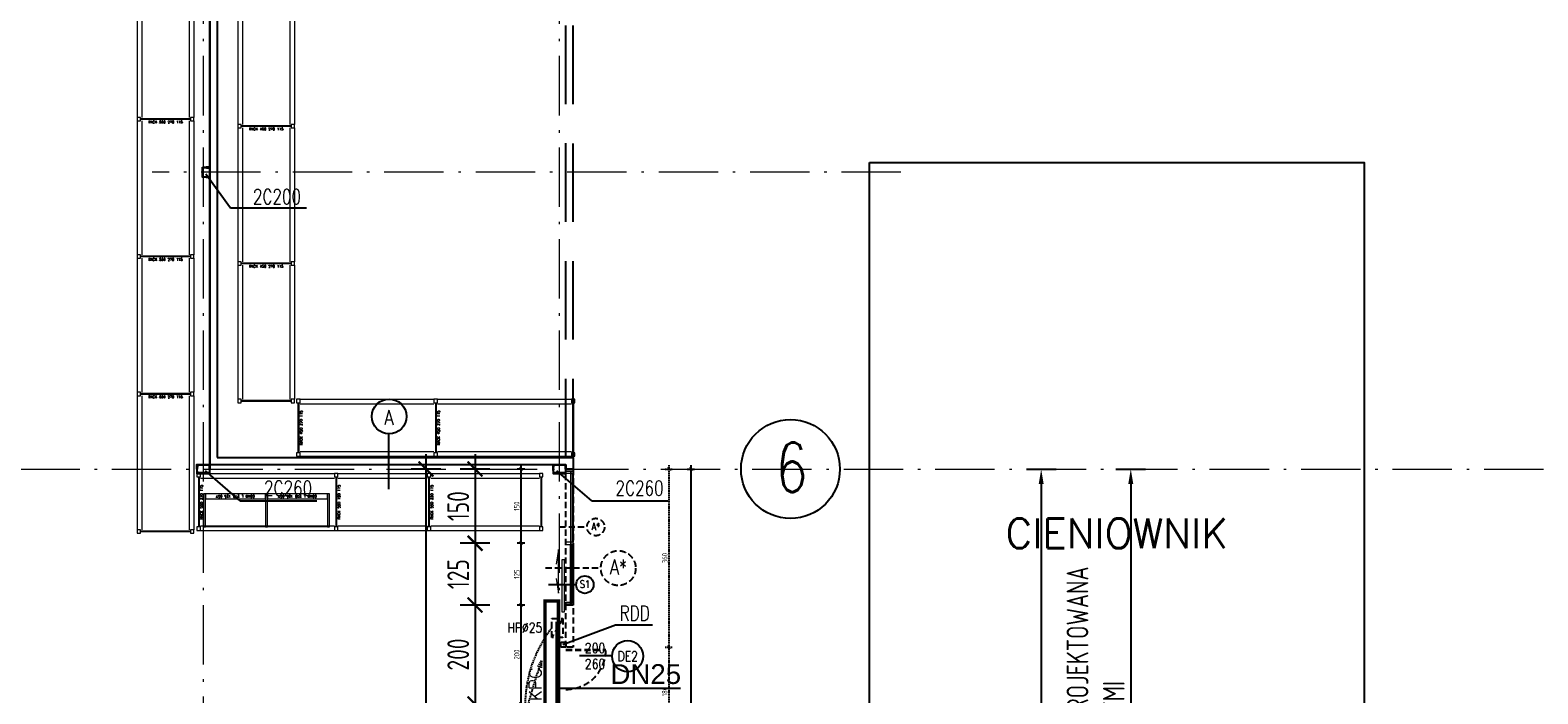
# Model space of a CAD drawing. Extents: x 153948 to 285449, y -89387 to -60195.
# Tile 77 of 108: x 259210 to 262259, y -84334 to -82992. Entities that reach past the tile are written whole.
import ezdxf
from ezdxf.enums import TextEntityAlignment as Align

# ---------------------------------------------------------------- set-up
doc = ezdxf.new("R2010")
doc.units = 0
doc.header["$LTSCALE"] = 100
doc.header["$MEASUREMENT"] = 0
doc.header["$PDMODE"] = 1
for name, pattern in [('ACAD_ISO10W100', [18.5, 12, -3, 0.5, -3]), ('DASHED2', [0.375, 0.25, -0.125]), ('HIDDEN2', [4.7625, 3.175, -1.5875])]:
    doc.linetypes.add(name, pattern=pattern)
doc.layers.get('0').update_dxf_attribs({"linetype": 'CONTINUOUS'})
doc.layers.get('DEFPOINTS').update_dxf_attribs({"linetype": 'CONTINUOUS'})
for name, color, linetype in [('1', 2, 'CONTINUOUS'), ('_INST OPIS', 7, 'CONTINUOUS'), ('_INST WODA', 4, 'CONTINUOUS'), ('ALUMINIUM1', 5, 'CONTINUOUS'), ('G 57 100 140', 2, 'CONTINUOUS'), ('K-STA', 2, 'CONTINUOUS'), ('KURT-POW', 21, 'DASHED2'), ('OPISY-DRZWI', 5, 'CONTINUOUS'), ('R-----OP', 2, 'CONTINUOUS'), ('TEXT', 11, 'CONTINUOUS'), ('TEXT035', 2, 'CONTINUOUS'), ('TEXT1', 2, 'CONTINUOUS'), ('WYBURZENIA', 9, 'DASHED2'), ('WYBURZENIA50', 9, 'DASHED2'), ('WYMIARY', 1, 'CONTINUOUS'), ('WYMIARY50', 1, 'CONTINUOUS')]:
    doc.layers.add(name, color=color, linetype=linetype)
for name, color, linetype, lineweight in [('ALUMINIUM', 5, 'CONTINUOUS', 13), ('OSIE', 8, 'ACAD_ISO10W100', 15), ('PANELE', 3, 'CONTINUOUS', 25), ('RS REGAŁY', 7, 'CONTINUOUS', 13)]:
    doc.layers.add(name, color=color, linetype=linetype, lineweight=lineweight)
doc.styles.add('DYBY-NORMALNY-0-8-N', font='ROMANS.SHX', dxfattribs={"width": 0.8})
doc.styles.add('instalacje', font='arial.ttf', dxfattribs={"height": 40})
doc.styles.add('ROMANS', font='romans')
doc.styles.get("Standard").update_dxf_attribs({"font": 'txt.shx'})
doc.styles.add('STYLE2', font='isocp.shx', dxfattribs={"width": 0.8})
doc.styles.add('TXT3', font='SIMPLEX.SHX', dxfattribs={"width": 0.75, "height": 40})
doc.dimstyles.new('KRESKI_100', dxfattribs={"dimscale": 20, "dimtxt": 2.2, "dimasz": 1.5, "dimexe": 1.5, "dimexo": 1.5, "dimgap": 0.6, "dimtad": 1, "dimdec": 1, "dimrnd": 0.5, "dimdsep": 46, "dimtxsty": 'STYLE2', "dimblk1": 'ARCHTICK', "dimblk2": 'ARCHTICK', "dimsah": 1, "dimcen": 2.5, "dimdle": 1.5, "dimclrd": 10, "dimclre": 10, "dimclrt": 15, "dimadec": 0, "dimazin": 0, "dimtfac": 1, "dimtdec": 1, "dimtmove": 1, "dimatfit": 3, "dimldrblk": 'ARCHTICK', "dimfxl": 1.5, "dimfxlon": 1, "dimtolj": 1, "dimtzin": 0, "dimarcsym": 0})

# ---------------------------------------------------------------- blocks, each defined once
blk = doc.blocks.new('SC260X2')
at = {"layer": '1'}
for points in [[(-13, 9), (-13, 0), (-12.4, 0), (-12.1, 7, -0.401015), (-11.1, 7.9), (11.1, 7.9, -0.401015), (12.1, 7), (12.4, 0), (13, 0), (13, 9)], [(-13, -9), (-13, 0), (-12.4, 0), (-12.1, -7, 0.401015), (-11.1, -7.9), (11.1, -7.9, 0.401015), (12.1, -7), (12.4, 0), (13, 0), (13, -9)]]:
    blk.add_lwpolyline(points, format="xyb", close=True, dxfattribs=at)
blk = doc.blocks.new('SC200X2')
at = {"layer": '1'}
for points in [[(-10, 7.5), (-10, 0), (-9.7, 0, 0.391021), (-9.1, 0.6), (-8.7, 5.6, -0.391021), (-7.6, 6.6), (7.6, 6.6, -0.391021), (8.7, 5.6), (9.1, 0.6, 0.391021), (9.7, 0), (10, 0), (10, 7.5)], [(-10, -7.5), (-10, 0), (-9.7, 0, -0.391021), (-9.1, -0.6), (-8.7, -5.6, 0.391021), (-7.6, -6.6), (7.6, -6.6, 0.391021), (8.7, -5.6), (9.1, -0.6, -0.391021), (9.7, 0), (10, 0), (10, -7.5)]]:
    blk.add_lwpolyline(points, format="xyb", close=True, dxfattribs=at)
blk = doc.blocks.new('_ARCHTICK')
at = {"color": 0, "linetype": 'ByBlock', "const_width": 0.15}
blk.add_lwpolyline([(-0.5, -0.5), (0.5, 0.5)], dxfattribs=at)
blk = doc.blocks.new('*D240')
at = {"layer": 'DEFPOINTS', "color": 0, "ltscale": 0.1, "transparency": 16777216}
for p in [(260307.9, -74816), (260307.9, -85703), (263794.3, -85703)]:
    blk.add_point(p, dxfattribs=at)
at = {"layer": 'WYMIARY', "color": 10, "lineweight": -2, "ltscale": 0.1, "transparency": 16777216}
for p, q in [((263794.3, -74786), (263794.3, -85733)), ((263764.3, -74816), (263824.3, -74816)), ((263764.3, -85703), (263824.3, -85703))]:
    blk.add_line(p, q, dxfattribs=at)
at = {"layer": 'WYMIARY', "color": 10, "lineweight": -2, "ltscale": 0.1, "transparency": 16777216, "xscale": 30, "yscale": 30, "zscale": 30}
for p, rotation in [((263794.3, -74816), 90), ((263794.3, -85703), 270)]:
    blk.add_blockref('_ARCHTICK', p, dxfattribs=dict(at, rotation=rotation))
at = {"layer": 'WYMIARY', "color": 15, "ltscale": 0.1, "transparency": 16777216, "insert": (263760.3, -80259.5), "char_height": 44, "attachment_point": 5, "rotation": 90, "style": 'STYLE2'}
blk.add_mtext('\\A1;10887', dxfattribs=at)
blk = doc.blocks.new('*D241')
at = {"layer": 'DEFPOINTS', "color": 0, "ltscale": 0.1, "transparency": 16777216}
for p in [(263634.3, -83856), (263714.3, -83856), (260307.9, -85703)]:
    blk.add_point(p, dxfattribs=at)
at = {"layer": 'WYMIARY', "color": 10, "lineweight": -2, "ltscale": 0.1, "transparency": 16777216}
for p, q in [((263714.3, -85733), (263714.3, -83826)), ((263684.3, -83856), (263744.3, -83856)), ((263684.3, -85703), (263744.3, -85703))]:
    blk.add_line(p, q, dxfattribs=at)
at = {"layer": 'WYMIARY', "color": 10, "lineweight": -2, "ltscale": 0.1, "transparency": 16777216, "xscale": 30, "yscale": 30, "zscale": 30}
for p, rotation in [((263714.3, -83856), 90), ((263714.3, -85703), 270)]:
    blk.add_blockref('_ARCHTICK', p, dxfattribs=dict(at, rotation=rotation))
at = {"layer": 'WYMIARY', "color": 15, "ltscale": 0.1, "transparency": 16777216, "insert": (263680.3, -84779.5), "char_height": 44, "attachment_point": 5, "rotation": 90, "style": 'STYLE2'}
blk.add_mtext('\\A1;1847', dxfattribs=at)
blk = doc.blocks.new('*D242')
at = {"layer": 'DEFPOINTS', "color": 0, "ltscale": 0.1, "transparency": 16777216}
for p in [(260307.9, -74816), (263714.3, -74816), (263634.3, -83856)]:
    blk.add_point(p, dxfattribs=at)
at = {"layer": 'WYMIARY', "color": 10, "lineweight": -2, "ltscale": 0.1, "transparency": 16777216}
for p, q in [((263714.3, -83886), (263714.3, -74786)), ((263684.3, -74816), (263744.3, -74816)), ((263684.3, -83856), (263744.3, -83856))]:
    blk.add_line(p, q, dxfattribs=at)
at = {"layer": 'WYMIARY', "color": 10, "lineweight": -2, "ltscale": 0.1, "transparency": 16777216, "xscale": 30, "yscale": 30, "zscale": 30}
for p, rotation in [((263714.3, -74816), 90), ((263714.3, -83856), 270)]:
    blk.add_blockref('_ARCHTICK', p, dxfattribs=dict(at, rotation=rotation))
at = {"layer": 'WYMIARY', "color": 15, "ltscale": 0.1, "transparency": 16777216, "insert": (263680.3, -79336), "char_height": 44, "attachment_point": 5, "rotation": 90, "style": 'STYLE2'}
blk.add_mtext('\\A1;9040', dxfattribs=at)
blk = doc.blocks.new('*D252')
at = {"layer": 'DEFPOINTS', "color": 0, "ltscale": 0.1, "transparency": 16777216}
for p in [(263554.3, -77029.5), (263634.3, -77029.5), (260307.9, -83856.1)]:
    blk.add_point(p, dxfattribs=at)
at = {"layer": 'WYMIARY', "color": 10, "lineweight": -2, "ltscale": 0.1, "transparency": 16777216}
for p, q in [((263634.3, -83886.1), (263634.3, -76999.5)), ((263604.3, -77029.5), (263664.3, -77029.5)), ((263604.3, -83856.1), (263664.3, -83856.1))]:
    blk.add_line(p, q, dxfattribs=at)
at = {"layer": 'WYMIARY', "color": 10, "lineweight": -2, "ltscale": 0.1, "transparency": 16777216, "xscale": 30, "yscale": 30, "zscale": 30}
for p, rotation in [((263634.3, -77029.5), 90), ((263634.3, -83856.1), 270)]:
    blk.add_blockref('_ARCHTICK', p, dxfattribs=dict(at, rotation=rotation))
at = {"layer": 'WYMIARY', "color": 15, "ltscale": 0.1, "transparency": 16777216, "insert": (263600.3, -80442.8), "char_height": 44, "attachment_point": 5, "rotation": 90, "style": 'STYLE2'}
blk.add_mtext('\\A1;6826.5', dxfattribs=at)
blk = doc.blocks.new('ODN')
blk.add_lwpolyline([(0, 66.1), (0, 0)])
blk.add_circle((0.5, 97.6), 31.5)
at = {"style": 'DYBY-NORMALNY-0-8-N', "width": 0.8}
blk.add_attdef('SZEROKOSC', text='', height=20, rotation=90, dxfattribs=at).set_placement((0, 31.8), align=Align.BOTTOM_CENTER)
blk.add_attdef('TYP', text='', height=20, rotation=90, dxfattribs=at).set_placement((0.5, 97.9), align=Align.MIDDLE_CENTER)
blk.add_attdef('WYSOKOSC', text='', height=20, rotation=90, dxfattribs=at).set_placement((6.3, 31.8), align=Align.TOP_CENTER)
blk.add_attdef('ODPORNOSC', text='', height=20, rotation=90, dxfattribs=at).set_placement((1.2, -81.2), align=Align.MIDDLE_LEFT)
blk = doc.blocks.new('*D466')
at = {"layer": 'DEFPOINTS', "color": 0, "ltscale": 0.1, "transparency": 16777216}
for p in [(260202.6, -83879.5), (260010.5, -85609.6), (260202.6, -85609.6)]:
    blk.add_point(p, dxfattribs=at)
at = {"layer": 'WYMIARY', "color": 10, "lineweight": -2, "ltscale": 0.1, "transparency": 16777216}
for p, q in [((260010.5, -83849.5), (260010.5, -85639.6)), ((260040.5, -83879.5), (259980.5, -83879.5)), ((260040.5, -85609.6), (259980.5, -85609.6))]:
    blk.add_line(p, q, dxfattribs=at)
at = {"layer": 'WYMIARY', "color": 10, "lineweight": -2, "ltscale": 0.1, "transparency": 16777216, "xscale": 30, "yscale": 30, "zscale": 30}
for p, rotation in [((260010.5, -83879.5), 90), ((260010.5, -85609.6), 270)]:
    blk.add_blockref('_ARCHTICK', p, dxfattribs=dict(at, rotation=rotation))
at = {"layer": 'WYMIARY', "color": 15, "ltscale": 0.1, "transparency": 16777216, "insert": (259976.5, -84744.6), "char_height": 44, "attachment_point": 5, "rotation": 90, "style": 'STYLE2'}
blk.add_mtext('\\A1;1730', dxfattribs=at)
blk = doc.blocks.new('*D475')
at = {"layer": 'DEFPOINTS', "color": 0, "ltscale": 0.1, "transparency": 16777216}
for p in [(260267.4, -83879.5), (260109.7, -84029.5), (260293.4, -84029.5)]:
    blk.add_point(p, dxfattribs=at)
at = {"layer": 'WYMIARY', "color": 10, "lineweight": -2, "ltscale": 0.1, "transparency": 16777216}
for p, q in [((260109.7, -83849.5), (260109.7, -84059.5)), ((260139.7, -83879.5), (260079.7, -83879.5)), ((260139.7, -84029.5), (260079.7, -84029.5))]:
    blk.add_line(p, q, dxfattribs=at)
at = {"layer": 'WYMIARY', "color": 10, "lineweight": -2, "ltscale": 0.1, "transparency": 16777216, "xscale": 30, "yscale": 30, "zscale": 30}
for p, rotation in [((260109.7, -83879.5), 90), ((260109.7, -84029.5), 270)]:
    blk.add_blockref('_ARCHTICK', p, dxfattribs=dict(at, rotation=rotation))
at = {"layer": 'WYMIARY', "color": 15, "ltscale": 0.1, "transparency": 16777216, "insert": (260075.7, -83954.5), "char_height": 44, "attachment_point": 5, "rotation": 90, "style": 'STYLE2'}
blk.add_mtext('\\A1;150', dxfattribs=at)
blk = doc.blocks.new('*D476')
at = {"layer": 'DEFPOINTS', "color": 0, "ltscale": 0.1, "transparency": 16777216}
for p in [(260293.4, -84029.5), (260109.7, -84154.5), (260293.4, -84154.5)]:
    blk.add_point(p, dxfattribs=at)
at = {"layer": 'WYMIARY', "color": 10, "lineweight": -2, "ltscale": 0.1, "transparency": 16777216}
for p, q in [((260109.7, -83999.5), (260109.7, -84184.5)), ((260139.7, -84029.5), (260079.7, -84029.5)), ((260139.7, -84154.5), (260079.7, -84154.5))]:
    blk.add_line(p, q, dxfattribs=at)
at = {"layer": 'WYMIARY', "color": 10, "lineweight": -2, "ltscale": 0.1, "transparency": 16777216, "xscale": 30, "yscale": 30, "zscale": 30}
for p, rotation in [((260109.7, -84029.5), 90), ((260109.7, -84154.5), 270)]:
    blk.add_blockref('_ARCHTICK', p, dxfattribs=dict(at, rotation=rotation))
at = {"layer": 'WYMIARY', "color": 15, "ltscale": 0.1, "transparency": 16777216, "insert": (260075.7, -84092), "char_height": 44, "attachment_point": 5, "rotation": 90, "style": 'STYLE2'}
blk.add_mtext('\\A1;125', dxfattribs=at)
blk = doc.blocks.new('*D477')
at = {"layer": 'DEFPOINTS', "color": 0, "ltscale": 0.1, "transparency": 16777216}
for p in [(260293.4, -84154.5), (260109.7, -84354.5), (260293.4, -84354.5)]:
    blk.add_point(p, dxfattribs=at)
at = {"layer": 'WYMIARY', "color": 10, "lineweight": -2, "ltscale": 0.1, "transparency": 16777216}
for p, q in [((260109.7, -84124.5), (260109.7, -84384.5)), ((260139.7, -84154.5), (260079.7, -84154.5)), ((260139.7, -84354.5), (260079.7, -84354.5))]:
    blk.add_line(p, q, dxfattribs=at)
at = {"layer": 'WYMIARY', "color": 10, "lineweight": -2, "ltscale": 0.1, "transparency": 16777216, "xscale": 30, "yscale": 30, "zscale": 30}
for p, rotation in [((260109.7, -84154.5), 90), ((260109.7, -84354.5), 270)]:
    blk.add_blockref('_ARCHTICK', p, dxfattribs=dict(at, rotation=rotation))
at = {"layer": 'WYMIARY', "color": 15, "ltscale": 0.1, "transparency": 16777216, "insert": (260075.7, -84254.5), "char_height": 44, "attachment_point": 5, "rotation": 90, "style": 'STYLE2'}
blk.add_mtext('\\A1;200', dxfattribs=at)
blk = doc.blocks.new('*D478')
at = {"layer": 'DEFPOINTS', "color": 0, "ltscale": 0.1, "transparency": 16777216}
for p in [(260293.4, -84354.5), (260109.7, -84479.5), (260278.4, -84479.5)]:
    blk.add_point(p, dxfattribs=at)
at = {"layer": 'WYMIARY', "color": 10, "lineweight": -2, "ltscale": 0.1, "transparency": 16777216}
for p, q in [((260109.7, -84324.5), (260109.7, -84509.5)), ((260139.7, -84354.5), (260079.7, -84354.5)), ((260139.7, -84479.5), (260079.7, -84479.5))]:
    blk.add_line(p, q, dxfattribs=at)
at = {"layer": 'WYMIARY', "color": 10, "lineweight": -2, "ltscale": 0.1, "transparency": 16777216, "xscale": 30, "yscale": 30, "zscale": 30}
for p, rotation in [((260109.7, -84354.5), 90), ((260109.7, -84479.5), 270)]:
    blk.add_blockref('_ARCHTICK', p, dxfattribs=dict(at, rotation=rotation))
at = {"layer": 'WYMIARY', "color": 15, "ltscale": 0.1, "transparency": 16777216, "insert": (260075.7, -84417), "char_height": 44, "attachment_point": 5, "rotation": 90, "style": 'STYLE2'}
blk.add_mtext('\\A1;125', dxfattribs=at)
blk = doc.blocks.new('*D498')
at = {"layer": 'DEFPOINTS', "color": 0, "ltscale": 0.1, "transparency": 16777216}
for p in [(260267.4, -83879.5), (260202.6, -84029.5), (260293.4, -84029.5)]:
    blk.add_point(p, dxfattribs=at)
at = {"layer": 'WYMIARY50', "color": 10, "lineweight": -2, "ltscale": 0.1, "transparency": 16777216}
for p, q in [((260210.1, -83879.5), (260195.1, -83879.5)), ((260202.6, -83872), (260202.6, -84037)), ((260210.1, -84029.5), (260195.1, -84029.5))]:
    blk.add_line(p, q, dxfattribs=at)
at = {"layer": 'WYMIARY50', "color": 10, "lineweight": -2, "ltscale": 0.1, "transparency": 16777216, "xscale": 7.5, "yscale": 7.5, "zscale": 7.5}
for p, rotation in [((260202.6, -83879.5), 90), ((260202.6, -84029.5), 270)]:
    blk.add_blockref('_ARCHTICK', p, dxfattribs=dict(at, rotation=rotation))
at = {"layer": 'WYMIARY50', "color": 15, "ltscale": 0.1, "transparency": 16777216, "insert": (260194.1, -83954.5), "char_height": 11, "attachment_point": 5, "rotation": 90, "style": 'STYLE2'}
blk.add_mtext('\\A1;150', dxfattribs=at)
blk = doc.blocks.new('*D499')
at = {"layer": 'DEFPOINTS', "color": 0, "ltscale": 0.1, "transparency": 16777216}
for p in [(260293.4, -84029.5), (260202.6, -84154.5), (260293.4, -84154.5)]:
    blk.add_point(p, dxfattribs=at)
at = {"layer": 'WYMIARY50', "color": 10, "lineweight": -2, "ltscale": 0.1, "transparency": 16777216}
for p, q in [((260210.1, -84029.5), (260195.1, -84029.5)), ((260202.6, -84022), (260202.6, -84162)), ((260210.1, -84154.5), (260195.1, -84154.5))]:
    blk.add_line(p, q, dxfattribs=at)
at = {"layer": 'WYMIARY50', "color": 10, "lineweight": -2, "ltscale": 0.1, "transparency": 16777216, "xscale": 7.5, "yscale": 7.5, "zscale": 7.5}
for p, rotation in [((260202.6, -84029.5), 90), ((260202.6, -84154.5), 270)]:
    blk.add_blockref('_ARCHTICK', p, dxfattribs=dict(at, rotation=rotation))
at = {"layer": 'WYMIARY50', "color": 15, "ltscale": 0.1, "transparency": 16777216, "insert": (260194.1, -84092), "char_height": 11, "attachment_point": 5, "rotation": 90, "style": 'STYLE2'}
blk.add_mtext('\\A1;125', dxfattribs=at)
blk = doc.blocks.new('*D500')
at = {"layer": 'DEFPOINTS', "color": 0, "ltscale": 0.1, "transparency": 16777216}
for p in [(260293.4, -84154.5), (260202.6, -84354.5), (260293.4, -84354.5)]:
    blk.add_point(p, dxfattribs=at)
at = {"layer": 'WYMIARY50', "color": 10, "lineweight": -2, "ltscale": 0.1, "transparency": 16777216}
for p, q in [((260210.1, -84154.5), (260195.1, -84154.5)), ((260202.6, -84147), (260202.6, -84362)), ((260210.1, -84354.5), (260195.1, -84354.5))]:
    blk.add_line(p, q, dxfattribs=at)
at = {"layer": 'WYMIARY50', "color": 10, "lineweight": -2, "ltscale": 0.1, "transparency": 16777216, "xscale": 7.5, "yscale": 7.5, "zscale": 7.5}
for p, rotation in [((260202.6, -84154.5), 90), ((260202.6, -84354.5), 270)]:
    blk.add_blockref('_ARCHTICK', p, dxfattribs=dict(at, rotation=rotation))
at = {"layer": 'WYMIARY50', "color": 15, "ltscale": 0.1, "transparency": 16777216, "insert": (260194.1, -84254.5), "char_height": 11, "attachment_point": 5, "rotation": 90, "style": 'STYLE2'}
blk.add_mtext('\\A1;200', dxfattribs=at)
blk = doc.blocks.new('*D523')
at = {"layer": 'DEFPOINTS', "color": 0, "ltscale": 0.1, "transparency": 16777216}
for p in [(260355.8, -83879.5), (260356.3, -85529.5), (260546.3, -85529.5)]:
    blk.add_point(p, dxfattribs=at)
at = {"layer": 'WYMIARY50', "color": 10, "lineweight": -2, "ltscale": 0.1, "transparency": 16777216}
for p, q in [((260538.8, -83879.5), (260553.8, -83879.5)), ((260546.3, -83872), (260546.3, -85537)), ((260538.8, -85529.5), (260553.8, -85529.5))]:
    blk.add_line(p, q, dxfattribs=at)
at = {"layer": 'WYMIARY50', "color": 10, "lineweight": -2, "ltscale": 0.1, "transparency": 16777216, "xscale": 7.5, "yscale": 7.5, "zscale": 7.5}
for p, rotation in [((260546.3, -83879.5), 90), ((260546.3, -85529.5), 270)]:
    blk.add_blockref('_ARCHTICK', p, dxfattribs=dict(at, rotation=rotation))
at = {"layer": 'WYMIARY50', "color": 15, "ltscale": 0.1, "transparency": 16777216, "insert": (260537.8, -84704.5), "char_height": 11, "attachment_point": 5, "rotation": 90, "style": 'STYLE2'}
blk.add_mtext('\\A1;1650', dxfattribs=at)
blk = doc.blocks.new('*D524')
at = {"layer": 'DEFPOINTS', "color": 0, "ltscale": 0.1, "transparency": 16777216}
for p in [(260307.9, -83879.5), (260307.9, -84239.5), (260501.9, -84239.5)]:
    blk.add_point(p, dxfattribs=at)
at = {"layer": 'WYBURZENIA50', "color": 10, "lineweight": -2, "ltscale": 0.1, "transparency": 16777216}
for p, q in [((260494.4, -83879.5), (260509.4, -83879.5)), ((260501.9, -83872), (260501.9, -84247)), ((260494.4, -84239.5), (260509.4, -84239.5))]:
    blk.add_line(p, q, dxfattribs=at)
at = {"layer": 'WYBURZENIA50', "color": 10, "lineweight": -2, "ltscale": 0.1, "transparency": 16777216, "xscale": 7.5, "yscale": 7.5, "zscale": 7.5}
for p, rotation in [((260501.9, -83879.5), 90), ((260501.9, -84239.5), 270)]:
    blk.add_blockref('_ARCHTICK', p, dxfattribs=dict(at, rotation=rotation))
at = {"layer": 'WYBURZENIA50', "color": 15, "ltscale": 0.1, "transparency": 16777216, "insert": (260493.4, -84059.5), "char_height": 11, "attachment_point": 5, "rotation": 90, "style": 'STYLE2'}
blk.add_mtext('\\A1;360', dxfattribs=at)
blk = doc.blocks.new('*D525')
at = {"layer": 'DEFPOINTS', "color": 0, "ltscale": 0.1, "transparency": 16777216}
for p in [(260307.9, -84239.5), (260308.4, -84419.5), (260501.9, -84419.5)]:
    blk.add_point(p, dxfattribs=at)
at = {"layer": 'WYBURZENIA50', "color": 10, "lineweight": -2, "ltscale": 0.1, "transparency": 16777216}
for p, q in [((260494.4, -84239.5), (260509.4, -84239.5)), ((260501.9, -84232), (260501.9, -84427)), ((260494.4, -84419.5), (260509.4, -84419.5))]:
    blk.add_line(p, q, dxfattribs=at)
at = {"layer": 'WYBURZENIA50', "color": 10, "lineweight": -2, "ltscale": 0.1, "transparency": 16777216, "xscale": 7.5, "yscale": 7.5, "zscale": 7.5}
for p, rotation in [((260501.9, -84239.5), 90), ((260501.9, -84419.5), 270)]:
    blk.add_blockref('_ARCHTICK', p, dxfattribs=dict(at, rotation=rotation))
at = {"layer": 'WYBURZENIA50', "color": 15, "ltscale": 0.1, "transparency": 16777216, "insert": (260493.4, -84329.5), "char_height": 11, "attachment_point": 5, "rotation": 90, "style": 'STYLE2'}
blk.add_mtext('\\A1;180', dxfattribs=at)
blk = doc.blocks.new('*D536')
at = {"layer": 'ALUMINIUM1', "color": 10, "lineweight": -2, "ltscale": 0.1, "transparency": 16777216}
for p, q in [((261224.7, -83879.5), (261284.7, -83879.5)), ((261254.7, -83909.5), (261254.7, -85579.5)), ((261224.7, -85609.5), (261284.7, -85609.5))]:
    blk.add_line(p, q, dxfattribs=at)
at = {"layer": 'ALUMINIUM1', "color": 10, "ltscale": 0.1, "transparency": 16777216}
for points in [[(261249.7, -83909.5), (261259.7, -83909.5), (261254.7, -83879.5)], [(261249.7, -85579.5), (261259.7, -85579.5), (261254.7, -85609.5)]]:
    blk.add_solid(points, dxfattribs=at)
at = {"layer": 'DEFPOINTS', "color": 0, "ltscale": 0.1, "transparency": 16777216}
for p in [(260995.3, -83879.5), (260307.9, -85609.5), (261254.7, -85609.5)]:
    blk.add_point(p, dxfattribs=at)
at = {"layer": 'ALUMINIUM1', "color": 15, "ltscale": 0.1, "transparency": 16777216, "insert": (261183.6, -84744.5), "char_height": 44, "attachment_point": 5, "rotation": 90, "style": 'STYLE2'}
blk.add_mtext('\\A1;SCIANA TYPU "A" DO DEMONTAZU\\P1730X420 - BEZ PODWALIN', dxfattribs=at)
blk = doc.blocks.new('*D537')
at = {"layer": 'ALUMINIUM1', "color": 10, "lineweight": -2, "ltscale": 0.1, "transparency": 16777216}
for p, q in [((261405.9, -83879.5), (261465.9, -83879.5)), ((261435.9, -83909.5), (261435.9, -85499.5)), ((261405.9, -85529.5), (261465.9, -85529.5))]:
    blk.add_line(p, q, dxfattribs=at)
at = {"layer": 'ALUMINIUM1', "color": 10, "ltscale": 0.1, "transparency": 16777216}
for points in [[(261430.9, -83909.5), (261440.9, -83909.5), (261435.9, -83879.5)], [(261430.9, -85499.5), (261440.9, -85499.5), (261435.9, -85529.5)]]:
    blk.add_solid(points, dxfattribs=at)
at = {"layer": 'DEFPOINTS', "color": 0, "ltscale": 0.1, "transparency": 16777216}
for p in [(261176.4, -83879.5), (260308.4, -85529.5), (261435.9, -85529.5)]:
    blk.add_point(p, dxfattribs=at)
at = {"layer": 'ALUMINIUM1', "color": 15, "ltscale": 0.1, "transparency": 16777216, "insert": (261364.8, -84704.5), "char_height": 44, "attachment_point": 5, "rotation": 90, "style": 'STYLE2'}
blk.add_mtext('\\A1;SCIANA SLUPOWO-RYGLOWA  + WARSTWOWA PROJEKTOWANA\\P1650X420 Z DRZWIAMI EWAKUACYJNYMI', dxfattribs=at)
blk = doc.blocks.new('GOND L 270 125 057')
at = {"color": 5}
for points in [[(0, 0), (4, 0), (4, 67), (0, 67)], [(4, 67), (125.4, 67), (125.4, 10), (4, 10)], [(4, 0), (125.4, 0), (125.4, 10), (4, 10)]]:
    blk.add_lwpolyline(points, close=True, dxfattribs=at)
at = {"color": 5, "insert": (64.7, 5), "char_height": 5, "width": 121.4, "attachment_point": 5}
blk.add_mtext('GOND L 270 125 057', dxfattribs=at)
blk = doc.blocks.new('NOGA GOND L 270 004 057')
at = {"color": 5}
blk.add_lwpolyline([(0, 0), (4, 0), (4, 67), (0, 67)], close=True, dxfattribs=at)
blk = doc.blocks.new('RACK 450 270 115')
at = {"color": 1}
for p, q in [((2.75, 108), (2.75, 7)), ((4.25, 108), (4.25, 7)), ((7, 115), (277.8, 115)), ((7, 105.5), (277.8, 105.5)), ((7, 9.5), (277.8, 9.5)), ((7, 0), (277.8, 0))]:
    blk.add_line(p, q, dxfattribs=at)
for points in [[(0, 108), (7, 108), (7, 115), (0, 115)], [(0, 0), (7, 0), (7, 7), (0, 7)]]:
    blk.add_lwpolyline(points, close=True, dxfattribs=at)
at = {"color": 1, "insert": (9.25, 57.5), "char_height": 5, "width": 101, "attachment_point": 5, "rotation": 90}
blk.add_mtext('RACK 450 270 115', dxfattribs=at)
blk = doc.blocks.new('NOGA RACK 450 007 115')
at = {"color": 1}
for p, q in [((2.75, 108), (2.75, 7)), ((4.25, 108), (4.25, 7))]:
    blk.add_line(p, q, dxfattribs=at)
for points in [[(0, 108), (7, 108), (7, 115), (0, 115)], [(0, 0), (7, 0), (7, 7), (0, 7)]]:
    blk.add_lwpolyline(points, close=True, dxfattribs=at)
blk = doc.blocks.new('RACK 550 270 115')
at = {"color": 6}
for p, q in [((2.75, 108), (2.75, 7)), ((4.25, 108), (4.25, 7)), ((7, 115), (277.8, 115)), ((7, 105.5), (277.8, 105.5)), ((7, 9.5), (277.8, 9.5)), ((7, 0), (277.8, 0))]:
    blk.add_line(p, q, dxfattribs=at)
for points in [[(0, 108), (7, 108), (7, 115), (0, 115)], [(0, 0), (7, 0), (7, 7), (0, 7)]]:
    blk.add_lwpolyline(points, close=True, dxfattribs=at)
at = {"color": 6, "insert": (9.25, 57.5), "char_height": 5, "width": 101, "attachment_point": 5, "rotation": 90}
blk.add_mtext('RACK 550 270 115', dxfattribs=at)
blk = doc.blocks.new('RACK 550 180 115')
at = {"color": 6}
for p, q in [((2.75, 108), (2.75, 7)), ((4.25, 108), (4.25, 7)), ((7, 115), (187.8, 115)), ((7, 105.5), (187.8, 105.5)), ((7, 9.5), (187.8, 9.5)), ((7, 0), (187.8, 0))]:
    blk.add_line(p, q, dxfattribs=at)
for points in [[(0, 108), (7, 108), (7, 115), (0, 115)], [(0, 0), (7, 0), (7, 7), (0, 7)]]:
    blk.add_lwpolyline(points, close=True, dxfattribs=at)
at = {"color": 6, "insert": (9.25, 57.5), "char_height": 5, "width": 101, "attachment_point": 5, "rotation": 90}
blk.add_mtext('RACK 550 180 115', dxfattribs=at)
blk = doc.blocks.new('RACK 550 220 115')
at = {"color": 6}
for p, q in [((2.75, 108), (2.75, 7)), ((4.25, 108), (4.25, 7)), ((7, 115), (227, 115)), ((7, 105.5), (227, 105.5)), ((7, 9.5), (227, 9.5)), ((7, 0), (227, 0))]:
    blk.add_line(p, q, dxfattribs=at)
for points in [[(0, 108), (7, 108), (7, 115), (0, 115)], [(0, 0), (7, 0), (7, 7), (0, 7)]]:
    blk.add_lwpolyline(points, close=True, dxfattribs=at)
at = {"color": 6, "insert": (9.25, 57.5), "char_height": 5, "width": 101, "attachment_point": 5, "rotation": 90}
blk.add_mtext('RACK 550 220 115', dxfattribs=at)
blk = doc.blocks.new('NOGA RACK 550 007 115')
at = {"color": 6}
for p, q in [((2.75, 108), (2.75, 7)), ((4.25, 108), (4.25, 7))]:
    blk.add_line(p, q, dxfattribs=at)
for points in [[(0, 108), (7, 108), (7, 115), (0, 115)], [(0, 0), (7, 0), (7, 7), (0, 7)]]:
    blk.add_lwpolyline(points, close=True, dxfattribs=at)

msp = doc.modelspace()

# ---------------------------------------------------------------- linework, layer by layer
at = {"layer": '_INST OPIS', "ltscale": 0.1}
msp.add_line((260525.56, -84322.92), (260276.67, -84322.92), dxfattribs=at)
at = {"layer": '_INST WODA', "ltscale": 0.1, "const_width": 8}
msp.add_lwpolyline([(260276.1, -84188.08), (260276.1, -84479.56), (260274.8, -84479.55)], dxfattribs=at)
at = {"layer": 'ALUMINIUM', "ltscale": 0.1}
for points in [[(260303.4, -83888.55), (260293.4, -83888.55), (260293.4, -83883.55), (260303.4, -83883.55)], [(260308.4, -83888.55), (260303.4, -83888.55), (260303.4, -83883.55), (260308.4, -83883.55)], [(260308.4, -84027.05), (260303.4, -84027.05), (260303.4, -83888.55), (260308.4, -83888.55)], [(260303.4, -83888.55), (260305.9, -83888.55), (260305.9, -84027.05), (260303.4, -84027.05)], [(260303.4, -84027.05), (260293.4, -84027.05), (260293.4, -84032.05), (260303.4, -84032.05)], [(260308.4, -84027.05), (260303.4, -84027.05), (260303.4, -84032.05), (260308.4, -84032.05)]]:
    msp.add_lwpolyline(points, close=True, dxfattribs=at)
at = {"layer": 'ALUMINIUM', "linetype": 'Continuous', "ltscale": 0.1}
msp.add_lwpolyline([(260273.8, -84100.88), (260278.23, -84130.33), (260278.23, -84042.09), (260273.8, -84071.54)], dxfattribs=at)
at = {"layer": 'ALUMINIUM'}
msp.add_lwpolyline([(260290.58, -84167.96), (260290.58, -84062.96), (260284.98, -84062.96), (260284.98, -84167.96)], close=True, dxfattribs=at)
at = {"layer": 'ALUMINIUM1', "ltscale": 0.1}
for points in [[(260308.4, -84149.55), (260303.4, -84149.55), (260303.4, -84032.05), (260308.4, -84032.05)], [(260303.4, -84032.05), (260305.9, -84032.05), (260305.9, -84149.55), (260303.4, -84149.55)], [(260303.4, -84154.55), (260293.4, -84154.55), (260293.4, -84149.55), (260303.4, -84149.55)], [(260308.4, -84154.55), (260303.4, -84154.55), (260303.4, -84149.55), (260308.4, -84149.55)]]:
    msp.add_lwpolyline(points, close=True, dxfattribs=at)
at = {"layer": 'G 57 100 140'}
msp.add_lwpolyline([(260907.61, -83259.55), (261907.61, -83259.55), (261907.61, -84759.55), (260907.61, -84759.55)], close=True, dxfattribs=at)
at = {"layer": 'KURT-POW', "linetype": 'Continuous', "const_width": 7}
msp.add_lwpolyline([(260278.62, -84146.1), (260278.62, -84356.29), (260251.22, -84356.29), (260251.22, -84146.1)], close=True, dxfattribs=at)
at = {"layer": 'OSIE', "ltscale": 0.1}
for p, q in [((259560.4, -86679.55), (259560.4, -73374.65)), ((260280.4, -86679.55), (260280.4, -73374.65)), ((260971.1, -83279.55), (259456.96, -83279.55)), ((247720.4, -83879.55), (263229.19, -83879.55))]:
    msp.add_line(p, q, dxfattribs=at)
at = {"layer": 'OSIE', "ltscale": 0.5}
msp.add_line((259560.4, -83892.33), (259560.4, -83855.71), dxfattribs=at)
at = {"layer": 'PANELE', "color": 1, "linetype": 'HIDDEN2', "ltscale": 0.5}
for p, q in [((260307.9, -83856.1), (260307.9, -74816.05)), ((260293.4, -83856.08), (260293.4, -74848.55))]:
    msp.add_line(p, q, dxfattribs=at)
at = {"layer": 'PANELE', "ltscale": 0.5}
for p, q in [((259573.4, -83870.55), (259573.4, -78739.55)), ((259573.4, -78739.55), (259573.4, -83869.55)), ((259587.9, -78739.55), (259587.9, -83856.05)), ((260293.4, -83870.55), (260293.4, -83879.55)), ((260307.9, -83856.05), (260307.9, -83879.55))]:
    msp.add_line(p, q, dxfattribs=at)
at = {"layer": 'PANELE', "ltscale": 0.1}
for p, q in [((259573.4, -83870.55), (260293.4, -83870.55)), ((259587.9, -83856.05), (260307.9, -83856.05)), ((260307.9, -83879.55), (260293.4, -83879.55))]:
    msp.add_line(p, q, dxfattribs=at)
at = {"layer": 'R-----OP'}
msp.add_line((259935.6, -83920.07), (259935.6, -83808.33), dxfattribs=at)
msp.add_circle((259935.99, -83773.15), 35.19, dxfattribs=at)
at = {"layer": 'TEXT'}
for p, q in [((259615.28, -83352.19), (259565.4, -83283.3)), ((259769.1, -83352.19), (259615.28, -83352.19)), ((259634.9, -83943.75), (259564.6, -83883.3)), ((260345.7, -83943.75), (260275.4, -83883.3)), ((260345.7, -83943.75), (260275.4, -83883.3)), ((259634.9, -83943.75), (259789.43, -83943.75)), ((260345.7, -83943.75), (260500.23, -83943.75)), ((260345.7, -83943.75), (260500.23, -83943.75))]:
    msp.add_line(p, q, dxfattribs=at)
msp.add_lwpolyline([(260287.12, -84234.31), (260393.96, -84194.35), (260468.43, -84194.35)], dxfattribs=at)
at = {"layer": 'TEXT035'}
msp.add_line((260258.38, -84113), (260314.25, -84113), dxfattribs=at)
msp.add_circle((260331.84, -84113.19), 17.6, dxfattribs=at)
at = {"layer": 'TEXT1'}
msp.add_circle((260747.62, -83879.55), 100, dxfattribs=at)
at = {"layer": 'WYBURZENIA', "ltscale": 0.5}
for p, q in [((260252.46, -84079.42), (260364.2, -84079.42)), ((260287.35, -84181.56), (260264.85, -84219.88)), ((260293.4, -84244.07), (260374.4, -84244.07)), ((260293.4, -84245.87), (260374.38, -84245.87))]:
    msp.add_line(p, q, dxfattribs=at)
at = {"layer": 'WYBURZENIA', "ltscale": 0.1}
for q in [(260236.44, -84279.42), (260243.63, -84281.55)]:
    msp.add_line((260243.83, -84267.44), q, dxfattribs=at)
at = {"layer": 'WYBURZENIA', "ltscale": 0.5}
for points in [[(260307.9, -84239.55), (260293.4, -84239.55), (260293.4, -83879.55), (260307.9, -83879.55)], [(260264.85, -84181.56), (260287.35, -84181.56), (260287.35, -84219.88), (260264.85, -84219.88)], [(260283.4, -84229.55), (260293.4, -84229.55), (260293.4, -84239.55), (260283.4, -84239.55)]]:
    msp.add_lwpolyline(points, close=True, dxfattribs=at)
msp.add_circle((260399.37, -84079.81), 35.19, dxfattribs=at)
at = {"layer": 'WYBURZENIA', "ltscale": 0.1}
for centre, radius, start, end in [((260467.89, -84358.2), 256.95, 142.20268, 210.43068), ((261768.72, -84786.92), 1610.95, 161.18786, 195.7208)]:
    msp.add_arc(centre, radius, start, end, dxfattribs=at)
at = {"layer": 'WYBURZENIA', "ltscale": 0.5}
msp.add_arc((260293.4, -84244.07), 81, 270, 0, dxfattribs=at)
at = {"layer": 'WYBURZENIA50', "ltscale": 0.5}
msp.add_line((260280.39, -83996.54), (260336.26, -83996.54), dxfattribs=at)
msp.add_circle((260353.85, -83996.73), 17.6, dxfattribs=at)

# ---------------------------------------------------------------- block references
at = {"layer": 'K-STA', "ltscale": 0.5, "xscale": -1, "rotation": 90}
msp.add_blockref('SC200X2', (259565.9, -83279.55), dxfattribs=at)
at = {"layer": 'K-STA', "ltscale": 0.5, "xscale": -1}
for p in [(259560.4, -83879.55), (260280.4, -83879.55), (260280.4, -83879.55)]:
    msp.add_blockref('SC260X2', p, dxfattribs=at)
at = {"layer": 'OPISY-DRZWI', "rotation": 270}
msp.add_blockref('ODN', (260320.68, -84257.27), dxfattribs=at).add_auto_attribs({'TYP': 'DE2', 'SZEROKOSC': '200', 'WYSOKOSC': '260'})
at = {"layer": 'RS REGAŁY'}
for name, p, rotation in [('RACK 450 270 115', (259629.9, -82905.05), 270), ('RACK 550 220 115', (259426.33, -82941.77), 270), ('RACK 550 270 115', (259426.33, -83168.77), 270), ('RACK 450 270 115', (259629.9, -83182.85), 270), ('RACK 550 270 115', (259426.33, -83446.57), 270), ('RACK 450 270 115', (259629.9, -83460.65), 270), ('RACK 550 270 115', (259426.33, -83724.37), 270), ('NOGA RACK 450 007 115', (259629.9, -83738.45), 270), ('NOGA GOND L 270 004 057', (259564.4, -83929.55), 180), ('GOND L 270 125 057', (259689.8, -83929.55), 180), ('GOND L 270 125 057', (259815.2, -83929.55), 180), ('NOGA RACK 550 007 115', (259426.33, -84002.17), 270)]:
    msp.add_blockref(name, p, dxfattribs=dict(at, rotation=rotation))
for name, p in [('RACK 450 270 115', (259748.9, -83853.45)), ('RACK 450 270 115', (260026.7, -83853.45)), ('NOGA RACK 450 007 115', (260304.5, -83853.45)), ('RACK 550 270 115', (259547.4, -84003.55)), ('RACK 550 180 115', (259825.2, -84003.55)), ('RACK 550 220 115', (260013, -84003.55)), ('NOGA RACK 550 007 115', (260240, -84003.55))]:
    msp.add_blockref(name, p, dxfattribs=at)

# ---------------------------------------------------------------- texts
at = {"layer": '_INST OPIS', "ltscale": 0.1, "style": 'instalacje'}
msp.add_text('DN25', height=40, dxfattribs=at).set_placement((260383.61, -84314.01))
at = {"layer": 'G 57 100 140', "color": 3, "insert": (261407.61, -84009.55), "char_height": 60, "width": 1000, "attachment_point": 5}
msp.add_mtext('{\\C2;CIENIOWNIK}', dxfattribs=at)
at = {"layer": 'KURT-POW', "color": 2, "linetype": 'Continuous', "ltscale": 20, "style": 'ROMANS'}
msp.add_text('KPC', height=25, rotation=90, dxfattribs=at).set_placement((260231.61, -84314.89), align=Align.MIDDLE)
at = {"layer": 'R-----OP', "style": 'DYBY-NORMALNY-0-8-N', "width": 0.8}
msp.add_text('A', height=30, dxfattribs=at).set_placement((259935.59, -83775.26), align=Align.MIDDLE)
at = {"layer": 'TEXT', "style": 'TXT3', "width": 0.75}
for s, p in [('2C200', (259660.47, -83343.9)), ('2C260', (259682.91, -83933.06)), ('2C260', (260393.71, -83933.06)), ('2C260', (260393.71, -83933.06)), ('RDD', (260402.25, -84186.06))]:
    msp.add_text(s, height=30, dxfattribs=at).set_placement(p)
at = {"layer": 'TEXT035', "style": 'DYBY-NORMALNY-0-8-N', "width": 0.8}
msp.add_text('S1', height=15, dxfattribs=at).set_placement((260332.04, -84112.14), align=Align.MIDDLE)
at = {"layer": 'TEXT1', "style": 'TXT3', "width": 0.75}
msp.add_text('6', height=100, dxfattribs=at).set_placement((260717.83, -83926.19))
at = {"layer": 'WYBURZENIA', "ltscale": 0.5, "style": 'DYBY-NORMALNY-0-8-N', "width": 0.8}
for s, height, p in [('A*', 30, (260399.78, -84077.7)), ('HP%%c25', 20, (260210.48, -84200.13))]:
    msp.add_text(s, height=height, dxfattribs=at).set_placement(p, align=Align.MIDDLE)
at = {"layer": 'WYBURZENIA50', "ltscale": 0.5, "style": 'DYBY-NORMALNY-0-8-N', "width": 0.8}
msp.add_text('A*', height=15, dxfattribs=at).set_placement((260354.05, -83995.68), align=Align.MIDDLE)

# ---------------------------------------------------------------- dimensions: what is measured, and where the dimension line sits
at = {"layer": 'ALUMINIUM1', "ltscale": 0.1}
for base, p1, p2, text, picture, middle in [((261254.75, -85609.55), (260995.32, -83879.55), (260307.9, -85609.55), 'SCIANA TYPU "A" DO DEMONTAZU\\P1730X420 - BEZ PODWALIN', '*D536', (261183.62, -84744.55)), ((261435.86, -85529.55), (261176.43, -83879.55), (260308.4, -85529.55), 'SCIANA SLUPOWO-RYGLOWA  + WARSTWOWA PROJEKTOWANA\\P1650X420 Z DRZWIAMI EWAKUACYJNYMI', '*D537', (261364.85, -84704.55))]:
    dim = msp.add_linear_dim(base=base, p1=p1, p2=p2, angle=90, text=text, dimstyle='KRESKI_100', dxfattribs=at)
    dim.commit()
    dim.dimension.update_dxf_attribs({"geometry": picture, "text_midpoint": middle})
at = {"layer": 'WYBURZENIA50', "ltscale": 0.1}
for base, p1, p2, picture, middle in [((260501.9, -84239.55), (260307.9, -83879.55), (260307.9, -84239.55), '*D524', (260493.4, -84059.55)), ((260501.9, -84419.55), (260307.9, -84239.55), (260308.4, -84419.55), '*D525', (260493.4, -84329.55))]:
    dim = msp.add_linear_dim(base=base, p1=p1, p2=p2, angle=90, dimstyle='KRESKI_100', override={"dimscale": 5}, dxfattribs=at)
    dim.commit()
    dim.dimension.update_dxf_attribs({"geometry": picture, "text_midpoint": middle})
at = {"layer": 'WYMIARY', "ltscale": 0.1}
for base, p1, p2, picture, middle in [((263794.26, -85703.05), (260307.9, -74816.05), (260307.9, -85703.05), '*D240', (263760.26, -80259.55)), ((263714.26, -74816.05), (263634.26, -83856.05), (260307.9, -74816.05), '*D242', (263680.26, -79336.05)), ((263634.2643, -77029.5458), (260307.9035, -83856.1042), (263554.2643, -77029.5458), '*D252', (263600.26, -80442.825)), ((260010.46, -85609.56), (260202.64, -83879.55), (260202.64, -85609.56), '*D466', (259976.46, -84744.55)), ((260109.71, -84029.55), (260267.4, -83879.55), (260293.4, -84029.55), '*D475', (260075.71, -83954.55)), ((263714.26, -83856.05), (260307.9, -85703.05), (263634.26, -83856.05), '*D241', (263680.26, -84779.55)), ((260109.71, -84154.55), (260293.4, -84029.55), (260293.4, -84154.55), '*D476', (260075.71, -84092.05)), ((260109.71, -84354.55), (260293.4, -84154.55), (260293.4, -84354.55), '*D477', (260075.71, -84254.55)), ((260109.71, -84479.55), (260293.4, -84354.55), (260278.4, -84479.55), '*D478', (260075.71, -84417.05))]:
    dim = msp.add_linear_dim(base=base, p1=p1, p2=p2, angle=90, dimstyle='KRESKI_100', dxfattribs=at)
    dim.commit()
    dim.dimension.update_dxf_attribs({"geometry": picture, "text_midpoint": middle})
at = {"layer": 'WYMIARY50', "ltscale": 0.1}
for base, p1, p2, picture, middle in [((260202.62, -84029.55), (260267.4, -83879.55), (260293.4, -84029.55), '*D498', (260194.12, -83954.55)), ((260546.3, -85529.55), (260355.78, -83879.55), (260356.28, -85529.55), '*D523', (260537.8, -84704.55)), ((260202.62, -84154.55), (260293.4, -84029.55), (260293.4, -84154.55), '*D499', (260194.12, -84092.05)), ((260202.62, -84354.55), (260293.4, -84154.55), (260293.4, -84354.55), '*D500', (260194.12, -84254.55))]:
    dim = msp.add_linear_dim(base=base, p1=p1, p2=p2, angle=90, dimstyle='KRESKI_100', override={"dimscale": 5}, dxfattribs=at)
    dim.commit()
    dim.dimension.update_dxf_attribs({"geometry": picture, "text_midpoint": middle})

doc.saveas('drawing.dxf')
